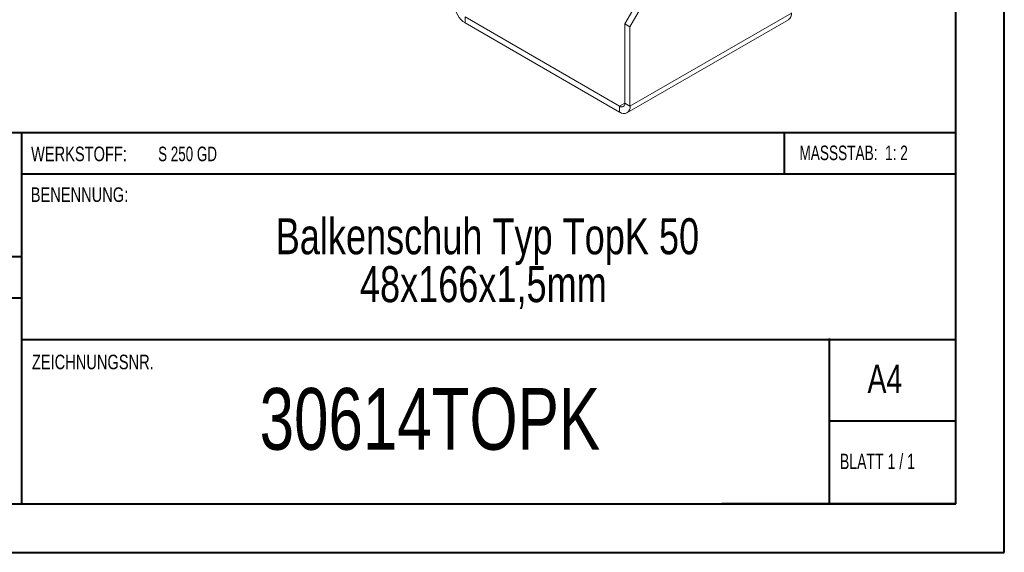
# Model space of a CAD drawing. Header units: millimetres. Extents: x 0 to 210, y 0 to 297.
# Tile 2 of 6: x 109 to 210, y 0 to 55. Entities that reach past the tile are written whole.
import ezdxf

# ---------------------------------------------------------------- set-up
doc = ezdxf.new("R2010")
doc.units = ezdxf.units.MM
doc.styles.add('SLDTEXTSTYLE0', font='TXT', dxfattribs={"width": 0.75})
doc.styles.add('SLDTEXTSTYLE1', font='TXT', dxfattribs={"width": 0.681818})
doc.styles.add('SLDTEXTSTYLE2', font='TXT', dxfattribs={"width": 0.7})
doc.styles.add('SLDTEXTSTYLE3', font='TXT', dxfattribs={"width": 0.6875})

# ---------------------------------------------------------------- blocks, each defined once
blk = doc.blocks.new('SW_NOTE_1')
at = {"color": 0, "linetype": 'Continuous', "lineweight": 0, "char_height": 3.7042, "attachment_point": 2, "style": 'SLDTEXTSTYLE0'}
for s, insert in [('Balkenschuh Typ TopK 50', (29.46, 4.77)), ('48x166x1,5mm', (29.04, -0.16))]:
    blk.add_mtext(s, dxfattribs=dict(at, insert=insert))

msp = doc.modelspace()

# ---------------------------------------------------------------- linework, layer by layer
at = {"color": 7, "linetype": 'Continuous', "lineweight": 40}
for p, q in [((210.08, 0.21), (210.08, 297.21)), ((205.08, 5.21), (205.08, 292.21)), ((205.08, 43.37), (10.11, 43.37)), ((108.91, 43.37), (108.91, 5.12)), ((187.47, 39.12), (187.47, 43.37)), ((205.08, 39.12), (108.91, 39.12)), ((108.91, 30.62), (10.11, 30.62)), ((108.91, 26.37), (10.11, 26.37)), ((108.91, 22.12), (205.08, 22.12)), ((192.08, 5.21), (192.08, 22.21)), ((205.08, 13.71), (192.08, 13.71)), ((10.08, 5.21), (205.08, 5.21)), ((205.08, 5.21), (180.99, 5.21)), ((0.08, 0.21), (210.08, 0.21))]:
    msp.add_line(p, q, dxfattribs=at)
at = {"color": 7, "linetype": 'Continuous', "lineweight": 15}
for p, q in [((171.02, 54.59), (174.91, 61.32)), ((171.55, 54.28), (175.44, 61.02)), ((154.58, 55.3), (154.58, 54.69)), ((170.49, 46.12), (154.58, 55.3)), ((171.24, 45.43), (187.86, 55.02)), ((171.55, 46.12), (188.17, 55.71)), ((170.49, 45.5), (154.58, 54.69)), ((171.02, 54.59), (171.55, 54.28)), ((171.02, 46.42), (171.02, 54.59)), ((171.55, 46.12), (171.55, 54.28)), ((171.02, 46.42), (170.49, 46.12)), ((170.49, 46.12), (170.49, 45.5)), ((171.02, 46.42), (171.55, 46.12))]:
    msp.add_line(p, q, dxfattribs=at)
for centre, radius, start, end in [((155.82, 56.63), 2.31, 182.6055, 237.3945), ((187.43, 55.63), 0.739, 305.0133, 6.2988), ((170.7, 46.37), 0.328, 230.7967, 9.214), ((170.91, 46.01), 0.655, 230.7967, 9.214)]:
    msp.add_arc(centre, radius, start, end, dxfattribs=at)

# ---------------------------------------------------------------- block references
at = {"color": 7, "linetype": 'Continuous', "lineweight": 0}
msp.add_blockref('SW_NOTE_1', (127.42, 29.82), dxfattribs=at)

# ---------------------------------------------------------------- texts
for s, insert, char_height, attachment_point, style in [('WERKSTOFF:', (109.91, 41.96), 1.5, 1, 'SLDTEXTSTYLE0'), ('S 250 GD', (122.99, 41.96), 1.5, 1, 'SLDTEXTSTYLE3'), ('MASSSTAB:  1: 2', (188.99, 42.07), 1.5, 1, 'SLDTEXTSTYLE2'), ('BENENNUNG:', (109.88, 37.77), 1.5, 1, 'SLDTEXTSTYLE0'), ('ZEICHNUNGSNR.', (110, 20.55), 1.5, 1, 'SLDTEXTSTYLE0'), ('A4', (196, 19.52), 2.91, 1, 'SLDTEXTSTYLE0'), ('30614TOPK', (150.96, 17.12), 6.35, 2, 'SLDTEXTSTYLE0'), ('BLATT 1 / 1', (193.16, 10.36), 1.5875, 1, 'SLDTEXTSTYLE1')]:
    msp.add_mtext(s, dxfattribs=dict(at, insert=insert, char_height=char_height, attachment_point=attachment_point, style=style))

doc.saveas('drawing.dxf')
